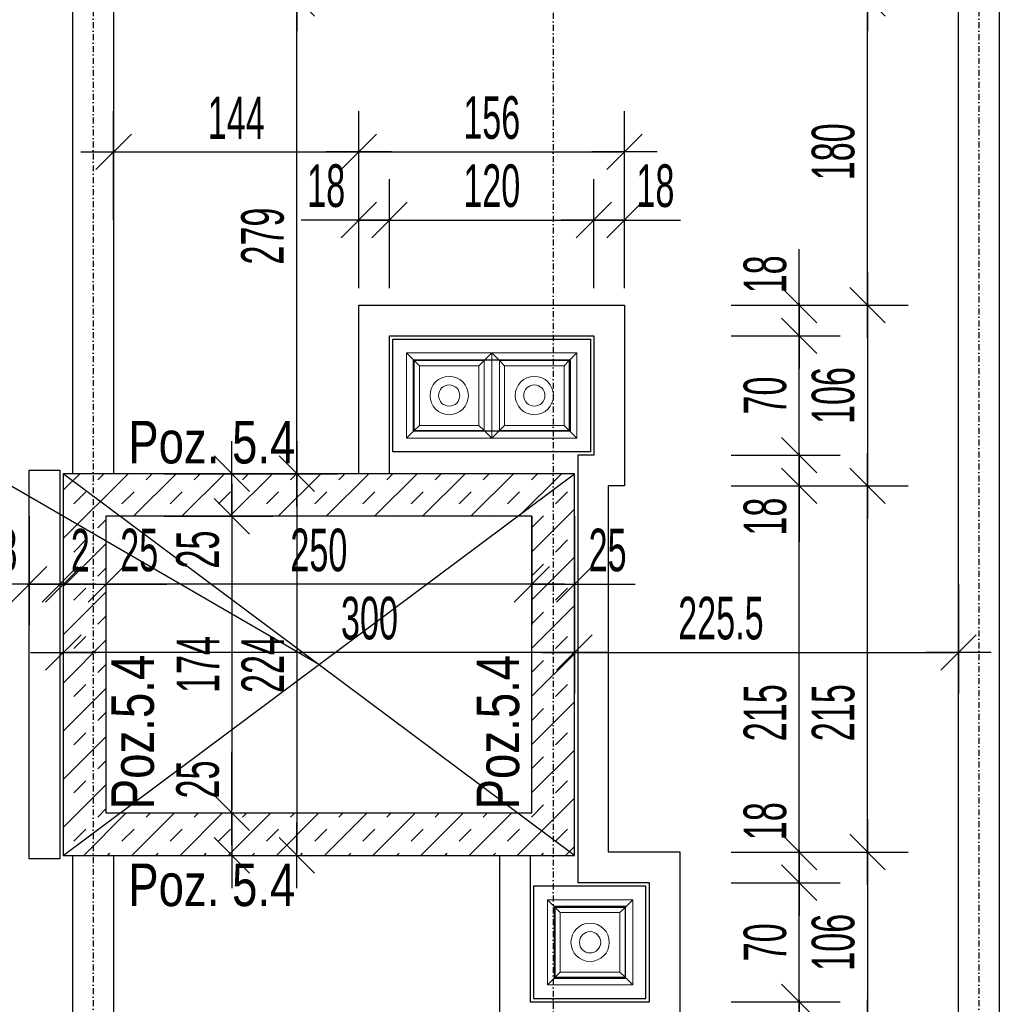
# Model space of a CAD drawing. Header units: millimetres. Extents: x 10513 to 15210, y -3009 to 1704.
# Tile 15 of 18: x 11897 to 12472, y 453 to 1031. Entities that reach past the tile are written whole.
import ezdxf

# ---------------------------------------------------------------- set-up
doc = ezdxf.new("R2010")
doc.units = ezdxf.units.MM
doc.header["$LTSCALE"] = 10
doc.linetypes.add('MO', pattern=[0.7, 0.35, -0.17, 0.01, -0.17])
for name, color, linetype in [('BA_szr', 1, 'Continuous'), ('BA_txs', 2, 'Continuous'), ('BA_wis', 2, 'Continuous'), ('BA_wym', 1, 'Continuous'), ('BD_osm', 1, 'MO'), ('BD_wic', 1, 'Continuous'), ('BD_wig', 3, 'Continuous'), ('BD_wis', 2, 'Continuous'), ('BZ_odn', 1, 'Continuous')]:
    doc.layers.add(name, color=color, linetype=linetype)
doc.layers.add('Nowe_FLUID-WY_Nr_pióra__20', color=1, linetype='Continuous', lineweight=13)
doc.styles.add('BIKTS', font='bikromsw.shx', dxfattribs={"width": 0.8})
doc.styles.add('BIKWYM', font='bikromsw.shx', dxfattribs={"width": 0.6})
doc.dimstyles.new('BA_KR_100_cm', dxfattribs={"dimtxt": 25, "dimasz": 1.666667, "dimexe": 24, "dimexo": 0, "dimgap": 0, "dimtad": 0, "dimdec": 1, "dimrnd": 0.5, "dimzin": 9, "dimdsep": 46, "dimtxsty": 'BIKWYM', "dimblk": 'WYM-KR', "dimcen": 0, "dimdle": 20, "dimclrd": 256, "dimclre": 256, "dimclrt": 2, "dimadec": 0, "dimazin": 0, "dimtfac": 0.033333, "dimtdec": 1, "dimtmove": 0, "dimatfit": 3, "dimldrblk": 'WYM-KR', "dimfxl": 25, "dimfxlon": 1, "dimtvp": 0.8, "dimtolj": 1, "dimarcsym": 0})
doc.dimstyles.new('BZ_ST_100_cm', dxfattribs={"dimtxt": 25, "dimasz": 1.666667, "dimexe": 24, "dimexo": 0, "dimgap": 0, "dimtad": 0, "dimdec": 1, "dimrnd": 0.5, "dimdsep": 46, "dimtxsty": 'BIKWYM', "dimblk": 'WYM-ST', "dimcen": 0, "dimdle": 20, "dimclrd": 256, "dimclre": 256, "dimclrt": 7, "dimadec": 0, "dimazin": 0, "dimtfac": 0.033333, "dimtdec": 1, "dimtix": 1, "dimtmove": 2, "dimatfit": 3, "dimldrblk": 'WYM-ST', "dimfxl": 25, "dimfxlon": 1, "dimtvp": 0.8, "dimtolj": 1, "dimtzin": 0, "dimarcsym": 0})

# ---------------------------------------------------------------- blocks, each defined once
blk = doc.blocks.new('WYM-KR')
at = {"color": 7, "linetype": 'ByBlock'}
blk.add_line((6.24, 6.24), (-6.24, -6.24), dxfattribs=at)
at = {"linetype": 'ByBlock'}
blk.add_line((11.52, 0), (-11.52, 0), dxfattribs=at)
blk = doc.blocks.new('*D280')
at = {"layer": 'BA_wym', "lineweight": -2}
for p, q in [((12354.83, 456.47), (12354.83, 458.13)), ((12314.83, 454.8), (12378.83, 454.8)), ((12354.83, 454.8), (12354.83, 436.8)), ((12314.83, 436.8), (12378.83, 436.8)), ((12354.83, 435.13), (12354.83, 403.94))]:
    blk.add_line(p, q, dxfattribs=at)
at = {"layer": 'Defpoints', "color": 0}
for p in [(12314.83, 454.8), (12314.83, 436.8), (12354.83, 436.8)]:
    blk.add_point(p, dxfattribs=at)
at = {"layer": 'BA_wym', "lineweight": -2, "xscale": 1.666666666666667, "yscale": 1.666666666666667, "zscale": 1.666666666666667}
for p, rotation in [((12354.83, 454.8), 270), ((12354.83, 436.8), 90)]:
    blk.add_blockref('WYM-KR', p, dxfattribs=dict(at, rotation=rotation))
at = {"layer": 'BA_wym', "color": 2, "insert": (12334.83, 418.71), "char_height": 25, "attachment_point": 5, "rotation": 90, "style": 'BIKWYM'}
blk.add_mtext('\\A1;18', dxfattribs=at)
blk = doc.blocks.new('*D281')
at = {"layer": 'BA_wym', "lineweight": -2}
for p, q in [((12314.83, 524.8), (12378.83, 524.8)), ((12354.83, 456.47), (12354.83, 523.13)), ((12314.83, 454.8), (12378.83, 454.8))]:
    blk.add_line(p, q, dxfattribs=at)
at = {"layer": 'Defpoints', "color": 0}
for p in [(12314.83, 524.8), (12354.83, 524.8), (12314.83, 454.8)]:
    blk.add_point(p, dxfattribs=at)
at = {"layer": 'BA_wym', "lineweight": -2, "xscale": 1.666666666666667, "yscale": 1.666666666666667, "zscale": 1.666666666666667}
for p, rotation in [((12354.83, 524.8), 90), ((12354.83, 454.8), 270)]:
    blk.add_blockref('WYM-KR', p, dxfattribs=dict(at, rotation=rotation))
at = {"layer": 'BA_wym', "color": 2, "insert": (12334.83, 489.8), "char_height": 25, "attachment_point": 5, "rotation": 90, "style": 'BIKWYM'}
blk.add_mtext('\\A1;70', dxfattribs=at)
blk = doc.blocks.new('*D282')
at = {"layer": 'BA_wym', "lineweight": -2}
for p, q in [((12354.83, 544.47), (12354.83, 575.66)), ((12314.83, 542.8), (12378.83, 542.8)), ((12354.83, 524.8), (12354.83, 542.8)), ((12314.83, 524.8), (12378.83, 524.8)), ((12354.83, 523.13), (12354.83, 521.47))]:
    blk.add_line(p, q, dxfattribs=at)
at = {"layer": 'Defpoints', "color": 0}
for p in [(12314.83, 542.8), (12354.83, 542.8), (12314.83, 524.8)]:
    blk.add_point(p, dxfattribs=at)
at = {"layer": 'BA_wym', "lineweight": -2, "xscale": 1.666666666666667, "yscale": 1.666666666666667, "zscale": 1.666666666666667}
for p, rotation in [((12354.83, 542.8), 270), ((12354.83, 524.8), 90)]:
    blk.add_blockref('WYM-KR', p, dxfattribs=dict(at, rotation=rotation))
at = {"layer": 'BA_wym', "color": 2, "insert": (12334.83, 560.9), "char_height": 25, "attachment_point": 5, "rotation": 90, "style": 'BIKWYM'}
blk.add_mtext('\\A1;18', dxfattribs=at)
blk = doc.blocks.new('*D283')
at = {"layer": 'BA_wym', "lineweight": -2}
for p, q in [((12314.83, 757.75), (12378.83, 757.75)), ((12354.83, 544.47), (12354.83, 756.09)), ((12314.83, 542.8), (12378.83, 542.8))]:
    blk.add_line(p, q, dxfattribs=at)
at = {"layer": 'Defpoints', "color": 0}
for p in [(12314.83, 757.75), (12354.83, 757.75), (12314.83, 542.8)]:
    blk.add_point(p, dxfattribs=at)
at = {"layer": 'BA_wym', "lineweight": -2, "xscale": 1.666666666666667, "yscale": 1.666666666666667, "zscale": 1.666666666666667}
for p, rotation in [((12354.83, 757.75), 90), ((12354.83, 542.8), 270)]:
    blk.add_blockref('WYM-KR', p, dxfattribs=dict(at, rotation=rotation))
at = {"layer": 'BA_wym', "color": 2, "insert": (12334.83, 624.56), "char_height": 25, "attachment_point": 5, "rotation": 90, "style": 'BIKWYM'}
blk.add_mtext('\\A1;215', dxfattribs=at)
blk = doc.blocks.new('*D284')
at = {"layer": 'BA_wym', "lineweight": -2}
for p, q in [((12314.83, 775.75), (12378.83, 775.75)), ((12354.83, 777.42), (12354.83, 779.09)), ((12354.83, 775.75), (12354.83, 757.75)), ((12314.83, 757.75), (12378.83, 757.75)), ((12354.83, 756.09), (12354.83, 724.89))]:
    blk.add_line(p, q, dxfattribs=at)
at = {"layer": 'Defpoints', "color": 0}
for p in [(12314.83, 775.75), (12314.83, 757.75), (12354.83, 757.75)]:
    blk.add_point(p, dxfattribs=at)
at = {"layer": 'BA_wym', "lineweight": -2, "xscale": 1.666666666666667, "yscale": 1.666666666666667, "zscale": 1.666666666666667}
for p, rotation in [((12354.83, 775.75), 270), ((12354.83, 757.75), 90)]:
    blk.add_blockref('WYM-KR', p, dxfattribs=dict(at, rotation=rotation))
at = {"layer": 'BA_wym', "color": 2, "insert": (12334.83, 739.66), "char_height": 25, "attachment_point": 5, "rotation": 90, "style": 'BIKWYM'}
blk.add_mtext('\\A1;18', dxfattribs=at)
blk = doc.blocks.new('*D285')
at = {"layer": 'BA_wym', "lineweight": -2}
for p, q in [((12314.83, 845.75), (12378.83, 845.75)), ((12354.83, 777.42), (12354.83, 844.09)), ((12314.83, 775.75), (12378.83, 775.75))]:
    blk.add_line(p, q, dxfattribs=at)
at = {"layer": 'Defpoints', "color": 0}
for p in [(12314.83, 845.75), (12354.83, 845.75), (12314.83, 775.75)]:
    blk.add_point(p, dxfattribs=at)
at = {"layer": 'BA_wym', "lineweight": -2, "xscale": 1.666666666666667, "yscale": 1.666666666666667, "zscale": 1.666666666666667}
for p, rotation in [((12354.83, 845.75), 90), ((12354.83, 775.75), 270)]:
    blk.add_blockref('WYM-KR', p, dxfattribs=dict(at, rotation=rotation))
at = {"layer": 'BA_wym', "color": 2, "insert": (12334.83, 810.75), "char_height": 25, "attachment_point": 5, "rotation": 90, "style": 'BIKWYM'}
blk.add_mtext('\\A1;70', dxfattribs=at)
blk = doc.blocks.new('*D286')
at = {"layer": 'BA_wym', "lineweight": -2}
for p, q in [((12354.83, 865.42), (12354.83, 896.61)), ((12314.83, 863.75), (12378.83, 863.75)), ((12354.83, 845.75), (12354.83, 863.75)), ((12314.83, 845.75), (12378.83, 845.75)), ((12354.83, 844.09), (12354.83, 842.42))]:
    blk.add_line(p, q, dxfattribs=at)
at = {"layer": 'Defpoints', "color": 0}
for p in [(12314.83, 863.75), (12354.83, 863.75), (12314.83, 845.75)]:
    blk.add_point(p, dxfattribs=at)
at = {"layer": 'BA_wym', "lineweight": -2, "xscale": 1.666666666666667, "yscale": 1.666666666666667, "zscale": 1.666666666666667}
for p, rotation in [((12354.83, 863.75), 270), ((12354.83, 845.75), 90)]:
    blk.add_blockref('WYM-KR', p, dxfattribs=dict(at, rotation=rotation))
at = {"layer": 'BA_wym', "color": 2, "insert": (12334.83, 881.85), "char_height": 25, "attachment_point": 5, "rotation": 90, "style": 'BIKWYM'}
blk.add_mtext('\\A1;18', dxfattribs=at)
blk = doc.blocks.new('*D287')
at = {"layer": 'BA_wym', "lineweight": -2}
for p, q in [((12354.83, 542.8), (12418.83, 542.8)), ((12394.83, 541.13), (12394.83, 438.47)), ((12354.83, 436.8), (12418.83, 436.8))]:
    blk.add_line(p, q, dxfattribs=at)
at = {"layer": 'Defpoints', "color": 0}
for p in [(12354.83, 542.8), (12354.83, 436.8), (12394.83, 436.8)]:
    blk.add_point(p, dxfattribs=at)
at = {"layer": 'BA_wym', "lineweight": -2, "xscale": 1.666666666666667, "yscale": 1.666666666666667, "zscale": 1.666666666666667}
for p, rotation in [((12394.83, 542.8), 90), ((12394.83, 436.8), 270)]:
    blk.add_blockref('WYM-KR', p, dxfattribs=dict(at, rotation=rotation))
at = {"layer": 'BA_wym', "color": 2, "insert": (12374.83, 489.8), "char_height": 25, "attachment_point": 5, "rotation": 90, "style": 'BIKWYM'}
blk.add_mtext('\\A1;106', dxfattribs=at)
blk = doc.blocks.new('*D288')
at = {"layer": 'BA_wym', "lineweight": -2}
for p, q in [((12354.83, 757.75), (12418.83, 757.75)), ((12394.83, 544.47), (12394.83, 756.09)), ((12354.83, 542.8), (12418.83, 542.8))]:
    blk.add_line(p, q, dxfattribs=at)
at = {"layer": 'Defpoints', "color": 0}
for p in [(12354.83, 757.75), (12394.83, 757.75), (12354.83, 542.8)]:
    blk.add_point(p, dxfattribs=at)
at = {"layer": 'BA_wym', "lineweight": -2, "xscale": 1.666666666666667, "yscale": 1.666666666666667, "zscale": 1.666666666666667}
for p, rotation in [((12394.83, 757.75), 90), ((12394.83, 542.8), 270)]:
    blk.add_blockref('WYM-KR', p, dxfattribs=dict(at, rotation=rotation))
at = {"layer": 'BA_wym', "color": 2, "insert": (12374.83, 624.56), "char_height": 25, "attachment_point": 5, "rotation": 90, "style": 'BIKWYM'}
blk.add_mtext('\\A1;215', dxfattribs=at)
blk = doc.blocks.new('*D289')
at = {"layer": 'BA_wym', "lineweight": -2}
for p, q in [((12354.83, 863.75), (12418.83, 863.75)), ((12394.83, 862.09), (12394.83, 759.42)), ((12354.83, 757.75), (12418.83, 757.75))]:
    blk.add_line(p, q, dxfattribs=at)
at = {"layer": 'Defpoints', "color": 0}
for p in [(12354.83, 863.75), (12354.83, 757.75), (12394.83, 757.75)]:
    blk.add_point(p, dxfattribs=at)
at = {"layer": 'BA_wym', "lineweight": -2, "xscale": 1.666666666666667, "yscale": 1.666666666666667, "zscale": 1.666666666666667}
for p, rotation in [((12394.83, 863.75), 90), ((12394.83, 757.75), 270)]:
    blk.add_blockref('WYM-KR', p, dxfattribs=dict(at, rotation=rotation))
at = {"layer": 'BA_wym', "color": 2, "insert": (12374.83, 810.75), "char_height": 25, "attachment_point": 5, "rotation": 90, "style": 'BIKWYM'}
blk.add_mtext('\\A1;106', dxfattribs=at)
blk = doc.blocks.new('*D290')
at = {"layer": 'BA_wym', "lineweight": -2}
for p, q in [((12354.83, 1043.85), (12418.83, 1043.85)), ((12394.83, 865.42), (12394.83, 1042.19)), ((12354.83, 863.75), (12418.83, 863.75))]:
    blk.add_line(p, q, dxfattribs=at)
at = {"layer": 'Defpoints', "color": 0}
for p in [(12354.83, 1043.85), (12394.83, 1043.85), (12354.83, 863.75)]:
    blk.add_point(p, dxfattribs=at)
at = {"layer": 'BA_wym', "lineweight": -2, "xscale": 1.666666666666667, "yscale": 1.666666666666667, "zscale": 1.666666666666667}
for p, rotation in [((12394.83, 1043.85), 90), ((12394.83, 863.75), 270)]:
    blk.add_blockref('WYM-KR', p, dxfattribs=dict(at, rotation=rotation))
at = {"layer": 'BA_wym', "color": 2, "insert": (12374.83, 953.8), "char_height": 25, "attachment_point": 5, "rotation": 90, "style": 'BIKWYM'}
blk.add_mtext('\\A1;180', dxfattribs=at)
blk = doc.blocks.new('*D291')
at = {"layer": 'BA_wym', "lineweight": -2}
for p, q in [((12096.28, 873.75), (12096.28, 937.75)), ((12114.28, 873.75), (12114.28, 937.75)), ((12094.61, 913.75), (12062.31, 913.75)), ((12096.28, 913.75), (12114.28, 913.75)), ((12115.94, 913.75), (12117.61, 913.75))]:
    blk.add_line(p, q, dxfattribs=at)
at = {"layer": 'Defpoints', "color": 0}
for p in [(12114.28, 913.75), (12096.28, 863.75), (12114.28, 845.75)]:
    blk.add_point(p, dxfattribs=at)
at = {"layer": 'BA_wym', "lineweight": -2, "xscale": 1.666666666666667, "yscale": 1.666666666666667, "zscale": 1.666666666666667}
blk.add_blockref('WYM-KR', (12096.28, 913.75), dxfattribs=at)
at = {"layer": 'BA_wym', "lineweight": -2, "xscale": 1.666666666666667, "yscale": 1.666666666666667, "zscale": 1.666666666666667, "rotation": 180}
blk.add_blockref('WYM-KR', (12114.28, 913.75), dxfattribs=at)
at = {"layer": 'BA_wym', "color": 2, "insert": (12077.08, 933.75), "char_height": 25, "attachment_point": 5, "style": 'BIKWYM'}
blk.add_mtext('\\A1;18', dxfattribs=at)
blk = doc.blocks.new('*D292')
at = {"layer": 'BA_wym', "lineweight": -2}
for p, q in [((12114.28, 873.75), (12114.28, 937.75)), ((12234.28, 873.75), (12234.28, 937.75)), ((12115.94, 913.75), (12232.61, 913.75))]:
    blk.add_line(p, q, dxfattribs=at)
at = {"layer": 'Defpoints', "color": 0}
for p in [(12234.28, 913.75), (12114.28, 845.75), (12234.28, 845.75)]:
    blk.add_point(p, dxfattribs=at)
at = {"layer": 'BA_wym', "lineweight": -2, "xscale": 1.666666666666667, "yscale": 1.666666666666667, "zscale": 1.666666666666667, "rotation": 180}
blk.add_blockref('WYM-KR', (12114.28, 913.75), dxfattribs=at)
at = {"layer": 'BA_wym', "lineweight": -2, "xscale": 1.666666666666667, "yscale": 1.666666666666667, "zscale": 1.666666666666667}
blk.add_blockref('WYM-KR', (12234.28, 913.75), dxfattribs=at)
at = {"layer": 'BA_wym', "color": 2, "insert": (12174.28, 933.75), "char_height": 25, "attachment_point": 5, "style": 'BIKWYM'}
blk.add_mtext('\\A1;120', dxfattribs=at)
blk = doc.blocks.new('*D293')
at = {"layer": 'BA_wym', "lineweight": -2}
for p, q in [((12234.28, 873.75), (12234.28, 937.75)), ((12252.28, 873.75), (12252.28, 937.75)), ((12232.61, 913.75), (12230.94, 913.75)), ((12234.28, 913.75), (12252.28, 913.75)), ((12253.94, 913.75), (12285.13, 913.75))]:
    blk.add_line(p, q, dxfattribs=at)
at = {"layer": 'Defpoints', "color": 0}
for p in [(12252.28, 913.75), (12252.28, 863.75), (12234.28, 845.75)]:
    blk.add_point(p, dxfattribs=at)
at = {"layer": 'BA_wym', "lineweight": -2, "xscale": 1.666666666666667, "yscale": 1.666666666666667, "zscale": 1.666666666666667}
blk.add_blockref('WYM-KR', (12234.28, 913.75), dxfattribs=at)
at = {"layer": 'BA_wym', "lineweight": -2, "xscale": 1.666666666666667, "yscale": 1.666666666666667, "zscale": 1.666666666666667, "rotation": 180}
blk.add_blockref('WYM-KR', (12252.28, 913.75), dxfattribs=at)
at = {"layer": 'BA_wym', "color": 2, "insert": (12270.37, 933.75), "char_height": 25, "attachment_point": 5, "style": 'BIKWYM'}
blk.add_mtext('\\A1;18', dxfattribs=at)
blk = doc.blocks.new('*D294')
at = {"layer": 'BA_wym', "lineweight": -2}
for p, q in [((12096.28, 913.75), (12096.28, 977.75)), ((12252.28, 913.75), (12252.28, 977.75)), ((12097.94, 953.75), (12250.61, 953.75))]:
    blk.add_line(p, q, dxfattribs=at)
at = {"layer": 'Defpoints', "color": 0}
for p in [(12252.28, 953.75), (12096.28, 863.75), (12252.28, 863.75)]:
    blk.add_point(p, dxfattribs=at)
at = {"layer": 'BA_wym', "lineweight": -2, "xscale": 1.666666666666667, "yscale": 1.666666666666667, "zscale": 1.666666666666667, "rotation": 180}
blk.add_blockref('WYM-KR', (12096.28, 953.75), dxfattribs=at)
at = {"layer": 'BA_wym', "lineweight": -2, "xscale": 1.666666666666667, "yscale": 1.666666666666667, "zscale": 1.666666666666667}
blk.add_blockref('WYM-KR', (12252.28, 953.75), dxfattribs=at)
at = {"layer": 'BA_wym', "color": 2, "insert": (12174.28, 973.75), "char_height": 25, "attachment_point": 5, "style": 'BIKWYM'}
blk.add_mtext('\\A1;156', dxfattribs=at)
blk = doc.blocks.new('*D295')
at = {"layer": 'BA_wym', "lineweight": -2}
for p, q in [((11952.28, 913.75), (11952.28, 977.75)), ((12096.28, 913.75), (12096.28, 977.75)), ((11953.94, 953.75), (12094.61, 953.75))]:
    blk.add_line(p, q, dxfattribs=at)
at = {"layer": 'Defpoints', "color": 0}
for p in [(12096.28, 953.75), (12096.28, 863.75), (11952.28, 829.28)]:
    blk.add_point(p, dxfattribs=at)
at = {"layer": 'BA_wym', "lineweight": -2, "xscale": 1.666666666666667, "yscale": 1.666666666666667, "zscale": 1.666666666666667, "rotation": 180}
blk.add_blockref('WYM-KR', (11952.28, 953.75), dxfattribs=at)
at = {"layer": 'BA_wym', "lineweight": -2, "xscale": 1.666666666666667, "yscale": 1.666666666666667, "zscale": 1.666666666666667}
blk.add_blockref('WYM-KR', (12096.28, 953.75), dxfattribs=at)
at = {"layer": 'BA_wym', "color": 2, "insert": (12024.28, 973.75), "char_height": 25, "attachment_point": 5, "style": 'BIKWYM'}
blk.add_mtext('\\A1;144', dxfattribs=at)
blk = doc.blocks.new('*D298')
at = {"layer": 'BA_wym', "lineweight": -2}
for p, q in [((12197.78, 739.93), (12197.78, 675.93)), ((12222.78, 739.93), (12222.78, 675.93)), ((12196.11, 699.93), (12194.44, 699.93)), ((12197.78, 699.93), (12222.78, 699.93)), ((12224.44, 699.93), (12258.49, 699.93))]:
    blk.add_line(p, q, dxfattribs=at)
at = {"layer": 'Defpoints', "color": 0}
for p in [(12197.78, 739.93), (12222.78, 739.93), (12222.78, 699.93)]:
    blk.add_point(p, dxfattribs=at)
at = {"layer": 'BA_wym', "lineweight": -2, "xscale": 1.666666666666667, "yscale": 1.666666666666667, "zscale": 1.666666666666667}
blk.add_blockref('WYM-KR', (12197.78, 699.93), dxfattribs=at)
at = {"layer": 'BA_wym', "lineweight": -2, "xscale": 1.666666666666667, "yscale": 1.666666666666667, "zscale": 1.666666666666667, "rotation": 180}
blk.add_blockref('WYM-KR', (12222.78, 699.93), dxfattribs=at)
at = {"layer": 'BA_wym', "color": 2, "insert": (12242.3, 719.93), "char_height": 25, "attachment_point": 5, "style": 'BIKWYM'}
blk.add_mtext('\\A1;25', dxfattribs=at)
blk = doc.blocks.new('*D299')
at = {"layer": 'BA_wym', "lineweight": -2}
for p, q in [((11947.78, 739.93), (11947.78, 675.93)), ((12197.78, 739.93), (12197.78, 675.93)), ((12196.11, 699.93), (11949.44, 699.93))]:
    blk.add_line(p, q, dxfattribs=at)
at = {"layer": 'Defpoints', "color": 0}
for p in [(11947.78, 739.93), (12197.78, 739.93), (11947.78, 699.93)]:
    blk.add_point(p, dxfattribs=at)
at = {"layer": 'BA_wym', "lineweight": -2, "xscale": 1.666666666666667, "yscale": 1.666666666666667, "zscale": 1.666666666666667, "rotation": 180}
blk.add_blockref('WYM-KR', (11947.78, 699.93), dxfattribs=at)
at = {"layer": 'BA_wym', "lineweight": -2, "xscale": 1.666666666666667, "yscale": 1.666666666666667, "zscale": 1.666666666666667}
blk.add_blockref('WYM-KR', (12197.78, 699.93), dxfattribs=at)
at = {"layer": 'BA_wym', "color": 2, "insert": (12072.78, 719.93), "char_height": 25, "attachment_point": 5, "style": 'BIKWYM'}
blk.add_mtext('\\A1;250', dxfattribs=at)
blk = doc.blocks.new('*D300')
at = {"layer": 'BA_wym', "lineweight": -2}
for p, q in [((11922.72, 739.93), (11922.72, 675.93)), ((11947.78, 739.93), (11947.78, 675.93)), ((11921.05, 699.93), (11919.39, 699.93)), ((11922.72, 699.93), (11947.78, 699.93)), ((11949.44, 699.93), (11983.49, 699.93))]:
    blk.add_line(p, q, dxfattribs=at)
at = {"layer": 'Defpoints', "color": 0}
for p in [(11922.72, 739.93), (11947.78, 739.93), (11947.78, 699.93)]:
    blk.add_point(p, dxfattribs=at)
at = {"layer": 'BA_wym', "lineweight": -2, "xscale": 1.666666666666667, "yscale": 1.666666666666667, "zscale": 1.666666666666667}
blk.add_blockref('WYM-KR', (11922.72, 699.93), dxfattribs=at)
at = {"layer": 'BA_wym', "lineweight": -2, "xscale": 1.666666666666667, "yscale": 1.666666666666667, "zscale": 1.666666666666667, "rotation": 180}
blk.add_blockref('WYM-KR', (11947.78, 699.93), dxfattribs=at)
at = {"layer": 'BA_wym', "color": 2, "insert": (11967.3, 719.93), "char_height": 25, "attachment_point": 5, "style": 'BIKWYM'}
blk.add_mtext('\\A1;25', dxfattribs=at)
blk = doc.blocks.new('*D301')
at = {"layer": 'BA_wym', "lineweight": -2}
for p, q in [((11920.72, 739.93), (11920.72, 675.93)), ((11922.72, 739.93), (11922.72, 675.93)), ((11919.05, 699.93), (11917.39, 699.93)), ((11920.72, 699.93), (11922.72, 699.93)), ((11924.39, 699.93), (11939.39, 699.93))]:
    blk.add_line(p, q, dxfattribs=at)
at = {"layer": 'Defpoints', "color": 0}
for p in [(11920.72, 739.93), (11922.72, 739.93), (11922.72, 699.93)]:
    blk.add_point(p, dxfattribs=at)
at = {"layer": 'BA_wym', "lineweight": -2, "xscale": 1.666666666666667, "yscale": 1.666666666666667, "zscale": 1.666666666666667}
blk.add_blockref('WYM-KR', (11920.72, 699.93), dxfattribs=at)
at = {"layer": 'BA_wym', "lineweight": -2, "xscale": 1.666666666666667, "yscale": 1.666666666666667, "zscale": 1.666666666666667, "rotation": 180}
blk.add_blockref('WYM-KR', (11922.72, 699.93), dxfattribs=at)
at = {"layer": 'BA_wym', "color": 2, "insert": (11932.72, 719.93), "char_height": 25, "attachment_point": 5, "style": 'BIKWYM'}
blk.add_mtext('\\A1;2', dxfattribs=at)
blk = doc.blocks.new('*D302')
at = {"layer": 'BA_wym', "lineweight": -2}
for p, q in [((11902.72, 739.93), (11902.72, 675.93)), ((11920.72, 739.93), (11920.72, 675.93)), ((11901.05, 699.93), (11869.86, 699.93)), ((11920.72, 699.93), (11902.72, 699.93)), ((11922.39, 699.93), (11924.05, 699.93))]:
    blk.add_line(p, q, dxfattribs=at)
at = {"layer": 'Defpoints', "color": 0}
for p in [(11902.72, 739.93), (11920.72, 739.93), (11902.72, 699.93)]:
    blk.add_point(p, dxfattribs=at)
at = {"layer": 'BA_wym', "lineweight": -2, "xscale": 1.666666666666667, "yscale": 1.666666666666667, "zscale": 1.666666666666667}
blk.add_blockref('WYM-KR', (11902.72, 699.93), dxfattribs=at)
at = {"layer": 'BA_wym', "lineweight": -2, "xscale": 1.666666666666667, "yscale": 1.666666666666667, "zscale": 1.666666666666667, "rotation": 180}
blk.add_blockref('WYM-KR', (11920.72, 699.93), dxfattribs=at)
at = {"layer": 'BA_wym', "color": 2, "insert": (11884.62, 719.93), "char_height": 25, "attachment_point": 5, "style": 'BIKWYM'}
blk.add_mtext('\\A1;18', dxfattribs=at)
blk = doc.blocks.new('WYM-ST')
blk.add_hatch(color=256).paths.add_polyline_path([(-13, 2.88), (0, 0), (-13, -2.88)])
blk.add_lwpolyline([(0, 0), (-13, 2.88), (-13, -2.88), (0, 0)])
blk = doc.blocks.new('*D303')
at = {"layer": 'BA_wym', "lineweight": -2}
for p, q in [((11922.72, 699.93), (11922.72, 635.93)), ((12222.78, 699.93), (12222.78, 635.93)), ((12221.11, 659.93), (11924.39, 659.93))]:
    blk.add_line(p, q, dxfattribs=at)
at = {"layer": 'Defpoints', "color": 0}
for p in [(11922.72, 699.93), (12222.78, 699.93), (11922.72, 659.93)]:
    blk.add_point(p, dxfattribs=at)
at = {"layer": 'BA_wym', "lineweight": -2, "xscale": 1.666666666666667, "yscale": 1.666666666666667, "zscale": 1.666666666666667, "rotation": 180}
blk.add_blockref('WYM-KR', (11922.72, 659.93), dxfattribs=at)
at = {"layer": 'BA_wym', "lineweight": -2, "xscale": 1.666666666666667, "yscale": 1.666666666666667, "zscale": 1.666666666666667}
blk.add_blockref('WYM-KR', (12222.78, 659.93), dxfattribs=at)
at = {"layer": 'BA_wym', "color": 2, "insert": (12102.49, 679.93), "char_height": 25, "attachment_point": 5, "style": 'BIKWYM'}
blk.add_mtext('\\A1;300', dxfattribs=at)
blk = doc.blocks.new('*D304')
at = {"layer": 'BA_wym', "lineweight": -2}
for p, q in [((12222.78, 699.93), (12222.78, 635.93)), ((12448.28, 699.93), (12448.28, 635.93)), ((12224.44, 659.93), (12446.61, 659.93))]:
    blk.add_line(p, q, dxfattribs=at)
at = {"layer": 'Defpoints', "color": 0}
for p in [(12222.78, 699.93), (12448.28, 699.93), (12448.28, 659.93)]:
    blk.add_point(p, dxfattribs=at)
at = {"layer": 'BA_wym', "lineweight": -2, "xscale": 1.666666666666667, "yscale": 1.666666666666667, "zscale": 1.666666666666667, "rotation": 180}
blk.add_blockref('WYM-KR', (12222.78, 659.93), dxfattribs=at)
at = {"layer": 'BA_wym', "lineweight": -2, "xscale": 1.666666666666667, "yscale": 1.666666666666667, "zscale": 1.666666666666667}
blk.add_blockref('WYM-KR', (12448.28, 659.93), dxfattribs=at)
at = {"layer": 'BA_wym', "color": 2, "insert": (12308.82, 679.93), "char_height": 25, "attachment_point": 5, "style": 'BIKWYM'}
blk.add_mtext('\\A1;225.5', dxfattribs=at)
blk = doc.blocks.new('*D305')
at = {"layer": 'BA_wym', "lineweight": -2}
for p, q in [((11778.78, 739.93), (11778.78, 675.93)), ((11902.72, 739.93), (11902.72, 675.93)), ((11901.05, 699.93), (11780.44, 699.93))]:
    blk.add_line(p, q, dxfattribs=at)
at = {"layer": 'Defpoints', "color": 0}
for p in [(11778.78, 739.93), (11902.72, 739.93), (11778.78, 699.93)]:
    blk.add_point(p, dxfattribs=at)
at = {"layer": 'BA_wym', "lineweight": -2, "xscale": 1.666666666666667, "yscale": 1.666666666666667, "zscale": 1.666666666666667, "rotation": 180}
blk.add_blockref('WYM-KR', (11778.78, 699.93), dxfattribs=at)
at = {"layer": 'BA_wym', "lineweight": -2, "xscale": 1.666666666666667, "yscale": 1.666666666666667, "zscale": 1.666666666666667}
blk.add_blockref('WYM-KR', (11902.72, 699.93), dxfattribs=at)
at = {"layer": 'BA_wym', "color": 2, "insert": (11824.29, 719.93), "char_height": 25, "attachment_point": 5, "style": 'BIKWYM'}
blk.add_mtext('\\A1;124', dxfattribs=at)
blk = doc.blocks.new('*D306')
at = {"layer": 'BA_wym', "lineweight": -2}
for p, q in [((12021.74, 567.52), (12021.74, 601.57)), ((11981.74, 565.85), (12045.74, 565.85)), ((12021.74, 565.85), (12021.74, 540.85)), ((11981.74, 540.85), (12045.74, 540.85)), ((12021.74, 539.19), (12021.74, 537.52))]:
    blk.add_line(p, q, dxfattribs=at)
at = {"layer": 'Defpoints', "color": 0}
for p in [(11981.74, 565.85), (11981.74, 540.85), (12021.74, 540.85)]:
    blk.add_point(p, dxfattribs=at)
at = {"layer": 'BA_wym', "lineweight": -2, "xscale": 1.666666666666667, "yscale": 1.666666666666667, "zscale": 1.666666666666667}
for p, rotation in [((12021.74, 565.85), 270), ((12021.74, 540.85), 90)]:
    blk.add_blockref('WYM-KR', p, dxfattribs=dict(at, rotation=rotation))
at = {"layer": 'BA_wym', "color": 2, "insert": (12001.74, 585.38), "char_height": 25, "attachment_point": 5, "rotation": 90, "style": 'BIKWYM'}
blk.add_mtext('\\A1;25', dxfattribs=at)
blk = doc.blocks.new('*D307')
at = {"layer": 'BA_wym', "lineweight": -2}
for p, q in [((11981.74, 739.85), (12045.74, 739.85)), ((12021.74, 738.19), (12021.74, 567.52)), ((11981.74, 565.85), (12045.74, 565.85))]:
    blk.add_line(p, q, dxfattribs=at)
at = {"layer": 'Defpoints', "color": 0}
for p in [(11981.74, 739.85), (11981.74, 565.85), (12021.74, 565.85)]:
    blk.add_point(p, dxfattribs=at)
at = {"layer": 'BA_wym', "lineweight": -2, "xscale": 1.666666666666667, "yscale": 1.666666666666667, "zscale": 1.666666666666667}
for p, rotation in [((12021.74, 739.85), 90), ((12021.74, 565.85), 270)]:
    blk.add_blockref('WYM-KR', p, dxfattribs=dict(at, rotation=rotation))
at = {"layer": 'BA_wym', "color": 2, "insert": (12001.74, 652.85), "char_height": 25, "attachment_point": 5, "rotation": 90, "style": 'BIKWYM'}
blk.add_mtext('\\A1;174', dxfattribs=at)
blk = doc.blocks.new('*D308')
at = {"layer": 'BA_wym', "lineweight": -2}
for p, q in [((11981.74, 764.85), (12045.74, 764.85)), ((12021.74, 766.52), (12021.74, 768.19)), ((12021.74, 739.85), (12021.74, 764.85)), ((11981.74, 739.85), (12045.74, 739.85)), ((12021.74, 738.19), (12021.74, 704.14))]:
    blk.add_line(p, q, dxfattribs=at)
at = {"layer": 'Defpoints', "color": 0}
for p in [(11981.74, 764.85), (12021.74, 764.85), (11981.74, 739.85)]:
    blk.add_point(p, dxfattribs=at)
at = {"layer": 'BA_wym', "lineweight": -2, "xscale": 1.666666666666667, "yscale": 1.666666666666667, "zscale": 1.666666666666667}
for p, rotation in [((12021.74, 764.85), 270), ((12021.74, 739.85), 90)]:
    blk.add_blockref('WYM-KR', p, dxfattribs=dict(at, rotation=rotation))
at = {"layer": 'BA_wym', "color": 2, "insert": (12001.74, 720.33), "char_height": 25, "attachment_point": 5, "rotation": 90, "style": 'BIKWYM'}
blk.add_mtext('\\A1;25', dxfattribs=at)
blk = doc.blocks.new('*D309')
at = {"layer": 'BA_wym', "lineweight": -2}
for p, q in [((12019.82, 764.85), (12083.82, 764.85)), ((12059.82, 763.19), (12059.82, 542.52)), ((12019.82, 540.85), (12083.82, 540.85))]:
    blk.add_line(p, q, dxfattribs=at)
at = {"layer": 'Defpoints', "color": 0}
for p in [(12019.82, 764.85), (12019.82, 540.85), (12059.82, 540.85)]:
    blk.add_point(p, dxfattribs=at)
at = {"layer": 'BA_wym', "lineweight": -2, "xscale": 1.666666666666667, "yscale": 1.666666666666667, "zscale": 1.666666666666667}
for p, rotation in [((12059.82, 764.85), 90), ((12059.82, 540.85), 270)]:
    blk.add_blockref('WYM-KR', p, dxfattribs=dict(at, rotation=rotation))
at = {"layer": 'BA_wym', "color": 2, "insert": (12039.82, 652.85), "char_height": 25, "attachment_point": 5, "rotation": 90, "style": 'BIKWYM'}
blk.add_mtext('\\A1;224', dxfattribs=at)
blk = doc.blocks.new('*D310')
at = {"layer": 'BA_wym', "lineweight": -2}
for p, q in [((12019.82, 1043.85), (12083.82, 1043.85)), ((12059.82, 766.52), (12059.82, 1042.19)), ((12019.82, 764.85), (12083.82, 764.85))]:
    blk.add_line(p, q, dxfattribs=at)
at = {"layer": 'Defpoints', "color": 0}
for p in [(12019.82, 1043.85), (12059.82, 1043.85), (12019.82, 764.85)]:
    blk.add_point(p, dxfattribs=at)
at = {"layer": 'BA_wym', "lineweight": -2, "xscale": 1.666666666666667, "yscale": 1.666666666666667, "zscale": 1.666666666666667}
for p, rotation in [((12059.82, 1043.85), 90), ((12059.82, 764.85), 270)]:
    blk.add_blockref('WYM-KR', p, dxfattribs=dict(at, rotation=rotation))
at = {"layer": 'BA_wym', "color": 2, "insert": (12039.82, 904.35), "char_height": 25, "attachment_point": 5, "rotation": 90, "style": 'BIKWYM'}
blk.add_mtext('\\A1;279', dxfattribs=at)

msp = doc.modelspace()

# ---------------------------------------------------------------- hatches: boundary and pattern name
at = {"layer": 'BA_szr'}
h = msp.add_hatch(dxfattribs=at)
h.set_pattern_fill('BIK_ZELBET', color=256, scale=100, angle=45, pattern_type=2)
h.set_pattern_definition([(45, (0, -1126.665), (-14.142136, 14.142136), []), (45, (-7.071, -1119.594), (-14.142136, 14.142136), [10, -10])])
h.paths.add_polyline_path([(11922.72, 540.85), (11922.72, 764.85), (12222.78, 764.85), (12222.78, 540.85)])
h.paths.add_polyline_path([(11947.78, 565.85), (11947.78, 739.85), (12197.78, 739.85), (12197.78, 565.85)], flags=16)

# ---------------------------------------------------------------- linework, layer by layer
at = {"layer": 'BA_wis'}
for points in [[(12234.28, 775.75), (12224.83, 775.75), (12224.83, 524.8)], [(12242.83, 542.8), (12242.83, 757.75)]]:
    msp.add_lwpolyline(points, dxfattribs=at)
msp.add_lwpolyline([(11902.72, 766.85), (11920.72, 766.85), (11920.72, 538.85), (11902.72, 538.85)], close=True, dxfattribs=at)
at = {"layer": 'BD_osm'}
msp.add_lwpolyline([(12210.28, 1462.29), (12210.28, -1247.15)], dxfattribs=at)
at = {"layer": 'BD_osm', "color": 1}
for points in [[(11940.28, 1043.85), (11940.28, -731.15)], [(12460.28, 1043.85), (12460.28, -731.15)]]:
    msp.add_lwpolyline(points, dxfattribs=at)
at = {"layer": 'BD_wic', "color": 9}
for points in [[(12116.28, 843.75), (12232.28, 843.75), (12232.28, 777.75), (12116.28, 777.75)], [(12128.28, 831.75), (12220.28, 831.75), (12220.28, 789.75), (12128.28, 789.75)], [(12198.83, 456.8), (12264.83, 456.8), (12264.83, 522.8), (12198.83, 522.8)], [(12210.83, 468.8), (12252.83, 468.8), (12252.83, 510.8), (12210.83, 510.8)]]:
    msp.add_lwpolyline(points, close=True, dxfattribs=at)
at = {"layer": 'BD_wic'}
for points in [[(11922.72, 540.85), (12222.78, 764.85)], [(12222.78, 540.85), (11922.72, 764.85)]]:
    msp.add_lwpolyline(points, dxfattribs=at)
at = {"layer": 'BD_wig'}
for points in [[(11928.28, 1043.85), (11952.28, 1043.85), (11952.28, 764.85), (11928.28, 764.85)], [(12448.28, 1043.85), (12472.28, 1043.85), (12472.28, -731.15), (12448.28, -731.15)], [(11922.72, 540.85), (12222.78, 540.85), (12222.78, 764.85), (11922.72, 764.85)], [(11947.78, 565.85), (12197.78, 565.85), (12197.78, 739.85), (11947.78, 739.85)], [(11928.28, 540.85), (11952.28, 540.85), (11952.28, -731.15), (11928.28, -731.15)]]:
    msp.add_lwpolyline(points, close=True, dxfattribs=at)
at = {"layer": 'BD_wis'}
for points in [[(12096.28, 764.85), (12096.28, 863.75), (12252.28, 863.75), (12252.28, 757.75), (12242.83, 757.75)], [(12114.28, 764.85), (12114.28, 845.75), (12234.28, 845.75), (12234.28, 775.75)], [(12178.83, 540.85), (12178.83, 436.8), (12284.83, 436.8), (12284.83, 542.8), (12242.83, 542.8)], [(12196.83, 540.85), (12196.83, 454.8), (12266.83, 454.8), (12266.83, 524.8), (12224.83, 524.8)]]:
    msp.add_lwpolyline(points, dxfattribs=at)
at = {"layer": 'Nowe_FLUID-WY_Nr_pióra__20', "color": 9, "linetype": 'Continuous', "lineweight": 13}
for p, q in [((12128.78, 831.25), (12124.28, 835.75)), ((12124.28, 835.75), (12124.28, 785.75)), ((12174.28, 835.75), (12124.28, 835.75)), ((12169.78, 831.25), (12174.28, 835.75)), ((12174.28, 785.75), (12174.28, 835.75)), ((12178.78, 831.25), (12174.28, 835.75)), ((12174.28, 835.75), (12174.28, 785.75)), ((12224.28, 835.75), (12174.28, 835.75)), ((12219.78, 831.25), (12224.28, 835.75)), ((12224.28, 785.75), (12224.28, 835.75)), ((12128.78, 790.25), (12128.78, 831.25)), ((12128.78, 831.25), (12131.78, 828.25)), ((12128.78, 831.25), (12169.78, 831.25)), ((12131.78, 793.25), (12131.78, 828.25)), ((12131.78, 828.25), (12166.78, 828.25)), ((12166.78, 828.25), (12169.78, 831.25)), ((12166.78, 828.25), (12166.78, 793.25)), ((12169.78, 831.25), (12169.78, 790.25)), ((12178.78, 790.25), (12178.78, 831.25)), ((12178.78, 831.25), (12181.78, 828.25)), ((12178.78, 831.25), (12219.78, 831.25)), ((12181.78, 793.25), (12181.78, 828.25)), ((12181.78, 828.25), (12216.78, 828.25)), ((12216.78, 828.25), (12219.78, 831.25)), ((12216.78, 828.25), (12216.78, 793.25)), ((12219.78, 831.25), (12219.78, 790.25)), ((12131.78, 793.25), (12128.78, 790.25)), ((12166.78, 793.25), (12131.78, 793.25)), ((12166.78, 793.25), (12169.78, 790.25)), ((12181.78, 793.25), (12178.78, 790.25)), ((12216.78, 793.25), (12181.78, 793.25)), ((12216.78, 793.25), (12219.78, 790.25)), ((12124.28, 785.75), (12128.78, 790.25)), ((12169.78, 790.25), (12128.78, 790.25)), ((12169.78, 790.25), (12174.28, 785.75)), ((12174.28, 785.75), (12178.78, 790.25)), ((12219.78, 790.25), (12178.78, 790.25)), ((12219.78, 790.25), (12224.28, 785.75)), ((12124.28, 785.75), (12174.28, 785.75)), ((12174.28, 785.75), (12224.28, 785.75)), ((12211.53, 510.3), (12207.03, 514.8)), ((12207.03, 514.8), (12207.03, 464.8)), ((12257.03, 514.8), (12207.03, 514.8)), ((12252.53, 510.3), (12257.03, 514.8)), ((12257.03, 464.8), (12257.03, 514.8)), ((12211.53, 469.3), (12211.53, 510.3)), ((12211.53, 510.3), (12214.53, 507.3)), ((12211.53, 510.3), (12252.53, 510.3)), ((12249.53, 507.3), (12252.53, 510.3)), ((12252.53, 510.3), (12252.53, 469.3)), ((12214.53, 472.3), (12214.53, 507.3)), ((12214.53, 507.3), (12249.53, 507.3)), ((12249.53, 507.3), (12249.53, 472.3)), ((12207.03, 464.8), (12211.53, 469.3)), ((12214.53, 472.3), (12211.53, 469.3)), ((12252.53, 469.3), (12211.53, 469.3)), ((12249.53, 472.3), (12214.53, 472.3)), ((12249.53, 472.3), (12252.53, 469.3)), ((12252.53, 469.3), (12257.03, 464.8)), ((12207.03, 464.8), (12257.03, 464.8))]:
    msp.add_line(p, q, dxfattribs=at)
for centre, radius in [((12149.28, 810.75), 11.25), ((12199.28, 810.75), 11.25), ((12149.28, 810.75), 6.25), ((12199.28, 810.75), 6.25), ((12232.03, 489.8), 11.25), ((12232.03, 489.8), 6.25)]:
    msp.add_circle(centre, radius, dxfattribs=at)

# ---------------------------------------------------------------- texts
at = {"layer": 'BA_txs', "style": 'BIKTS', "width": 0.8}
for p in [(11960.85, 770.89), (11960.85, 511.04)]:
    msp.add_text('Poz. 5.4', height=25, dxfattribs=at).set_placement(p)
for p in [(11975.93, 567.91), (12190.36, 567.8)]:
    msp.add_text('Poz.5.4', height=25, rotation=90, dxfattribs=at).set_placement(p)

# ---------------------------------------------------------------- dimensions: what is measured, and where the dimension line sits
at = {"layer": 'BA_wym'}
for base, p1, p2, picture, middle in [((12059.82, 1043.85), (12019.82, 764.85), (12019.82, 1043.85), '*D310', (12039.82, 904.35)), ((12394.83, 1043.85), (12354.83, 863.75), (12354.83, 1043.85), '*D290', (12374.83, 953.8)), ((12354.83, 863.75), (12314.83, 845.75), (12314.83, 863.75), '*D286', (12334.83, 881.85)), ((12394.83, 757.75), (12354.83, 863.75), (12354.83, 757.75), '*D289', (12374.83, 810.75)), ((12354.83, 845.75), (12314.83, 775.75), (12314.83, 845.75), '*D285', (12334.83, 810.75)), ((12354.83, 757.75), (12314.83, 775.75), (12314.83, 757.75), '*D284', (12334.83, 739.66)), ((12059.82, 540.85), (12019.82, 764.85), (12019.82, 540.85), '*D309', (12039.82, 652.85)), ((12021.74, 565.85), (11981.74, 739.85), (11981.74, 565.85), '*D307', (12001.74, 652.85)), ((12354.83, 542.8), (12314.83, 524.8), (12314.83, 542.8), '*D282', (12334.83, 560.9)), ((12394.83, 436.8), (12354.83, 542.8), (12354.83, 436.8), '*D287', (12374.83, 489.8)), ((12354.83, 524.8), (12314.83, 454.8), (12314.83, 524.8), '*D281', (12334.83, 489.8)), ((12354.83, 436.8), (12314.83, 454.8), (12314.83, 436.8), '*D280', (12334.83, 418.71))]:
    dim = msp.add_linear_dim(base=base, p1=p1, p2=p2, angle=90, dimstyle='BA_KR_100_cm', override={"dimblk": 'WYM-KR', "dimatfit": 1, "dimfxl": 40}, dxfattribs=at)
    dim.commit()
    dim.dimension.update_dxf_attribs({"geometry": picture, "text_midpoint": middle})
for base, p1, p2, picture, middle in [((12096.28, 953.75), (11952.28, 829.28), (12096.28, 863.75), '*D295', (12024.28, 973.75)), ((12252.28, 953.75), (12096.28, 863.75), (12252.28, 863.75), '*D294', (12174.28, 973.75)), ((12234.28, 913.75), (12114.28, 845.75), (12234.28, 845.75), '*D292', (12174.28, 933.75)), ((12252.28, 913.75), (12234.28, 845.75), (12252.28, 863.75), '*D293', (12270.37, 933.75)), ((11902.72, 699.93), (11920.72, 739.93), (11902.72, 739.93), '*D302', (11884.62, 719.93)), ((11922.72, 699.93), (11920.72, 739.93), (11922.72, 739.93), '*D301', (11932.72, 719.93)), ((11947.78, 699.93), (11922.72, 739.93), (11947.78, 739.93), '*D300', (11967.3, 719.93)), ((11947.78, 699.93), (12197.78, 739.93), (11947.78, 739.93), '*D299', (12072.78, 719.93)), ((12222.78, 699.93), (12197.78, 739.93), (12222.78, 739.93), '*D298', (12242.3, 719.93))]:
    dim = msp.add_linear_dim(base=base, p1=p1, p2=p2, dimstyle='BA_KR_100_cm', override={"dimblk": 'WYM-KR', "dimatfit": 1, "dimfxl": 40}, dxfattribs=at)
    dim.commit()
    dim.dimension.update_dxf_attribs({"geometry": picture, "text_midpoint": middle})
for base, p1, p2, picture, middle in [((12114.28, 913.75), (12096.28, 863.75), (12114.28, 845.75), '*D291', (12077.08, 913.75)), ((11778.78, 699.93), (11902.72, 739.93), (11778.78, 739.93), '*D305', (11824.29, 699.93)), ((11922.72, 659.93), (12222.78, 699.93), (11922.72, 699.93), '*D303', (12102.49, 659.93)), ((12448.28, 659.93), (12222.78, 699.93), (12448.28, 699.93), '*D304', (12308.82, 659.93))]:
    dim = msp.add_linear_dim(base=base, p1=p1, p2=p2, dimstyle='BA_KR_100_cm', override={"dimblk": 'WYM-KR', "dimatfit": 1, "dimfxl": 40}, dxfattribs=at)
    dim.commit()
    dim.dimension.update_dxf_attribs({"geometry": picture, "text_midpoint": middle, "dimtype": 160})
for base, p1, p2, picture, middle in [((12021.74, 764.85), (11981.74, 739.85), (11981.74, 764.85), '*D308', (12021.74, 720.33)), ((12354.8265, 757.7519), (12314.8265, 542.8016), (12314.8265, 757.7519), '*D283', (12354.8265, 624.5625)), ((12394.8265, 757.7519), (12354.8265, 542.8016), (12354.8265, 757.7519), '*D288', (12394.8265, 624.5625)), ((12021.74, 540.85), (11981.74, 565.85), (11981.74, 540.85), '*D306', (12021.74, 585.38))]:
    dim = msp.add_linear_dim(base=base, p1=p1, p2=p2, angle=90, dimstyle='BA_KR_100_cm', override={"dimblk": 'WYM-KR', "dimatfit": 1, "dimfxl": 40}, dxfattribs=at)
    dim.commit()
    dim.dimension.update_dxf_attribs({"geometry": picture, "text_midpoint": middle, "dimtype": 160})

# ---------------------------------------------------------------- leaders
at = {"layer": 'BZ_odn', "has_arrowhead": 0}
msp.add_leader([(12072.78, 652.85), (11792.35, 815.31), (11562.6, 815.31)], dimstyle='BZ_ST_100_cm', dxfattribs=at)

doc.saveas('drawing.dxf')
